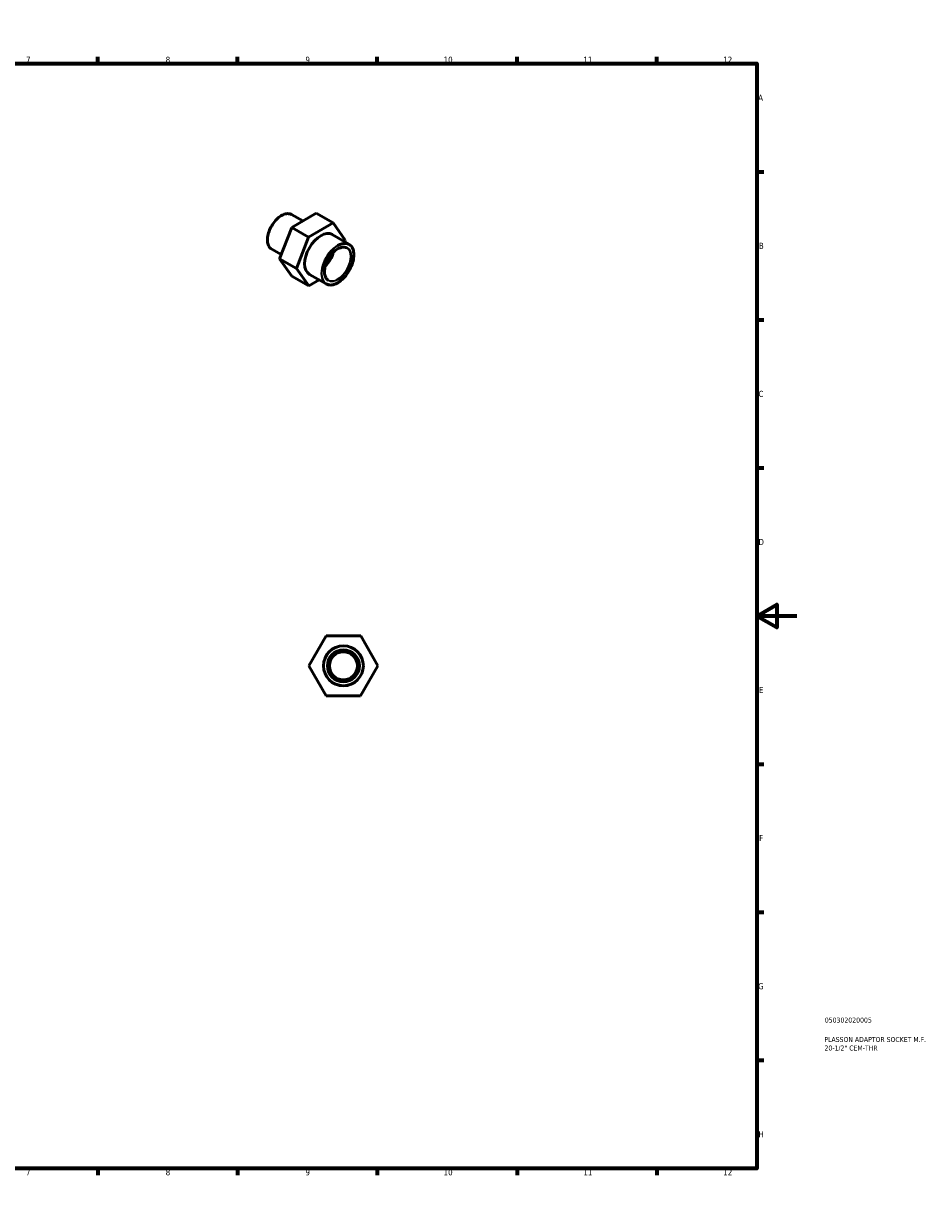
# Model space of a CAD drawing. Header units: millimetres. Extents: x 0 to 907, y 0 to 594.
# Tile 2 of 2: x 453 to 907, y 0 to 594. Entities that reach past the tile are written whole.
import ezdxf

# ---------------------------------------------------------------- set-up
doc = ezdxf.new("R2010")
doc.units = ezdxf.units.MM
for name, color, linetype, lineweight in [('Border (ANSI)', 7, 'Continuous', 70), ('Title (ISO)', 7, 'Continuous', 50), ('Visible (ANSI)', 7, 'Continuous', 50), ('Visible Narrow (ANSI)', 7, 'Continuous', 35)]:
    doc.layers.add(name, color=color, linetype=linetype, lineweight=lineweight)
doc.styles.add('Note Text (ANSI)', font='tahoma.ttf')
doc.styles.add('Note Text (ISO)', font='tahoma.ttf')

# ---------------------------------------------------------------- blocks, each defined once
blk = doc.blocks.new('Borders Default Border')
at = {"layer": 'Border (ANSI)'}
for p, q in [((70.08, 574), (70.08, 577.45)), ((140.17, 574), (140.17, 577.45)), ((210.25, 574), (210.25, 577.45)), ((280.33, 574), (280.33, 577.45)), ((350.42, 574), (350.42, 577.45)), ((490.58, 574), (490.58, 577.45)), ((560.67, 574), (560.67, 577.45)), ((630.75, 574), (630.75, 577.45)), ((700.83, 574), (700.83, 577.45)), ((770.92, 574), (770.92, 577.45)), ((20, 519.75), (16.55, 519.75)), ((821, 519.75), (824.45, 519.75)), ((20, 445.5), (16.55, 445.5)), ((821, 445.5), (824.45, 445.5)), ((20, 371.25), (16.55, 371.25)), ((821, 371.25), (824.45, 371.25)), ((20, 222.75), (16.55, 222.75)), ((821, 222.75), (824.45, 222.75)), ((20, 148.5), (16.55, 148.5)), ((821, 148.5), (824.45, 148.5)), ((20, 74.25), (16.55, 74.25)), ((821, 74.25), (824.45, 74.25)), ((70.08, 20), (70.08, 16.55)), ((140.17, 20), (140.17, 16.55)), ((210.25, 20), (210.25, 16.55)), ((280.33, 20), (280.33, 16.55)), ((350.42, 20), (350.42, 16.55)), ((490.58, 20), (490.58, 16.55)), ((560.67, 20), (560.67, 16.55)), ((630.75, 20), (630.75, 16.55)), ((700.83, 20), (700.83, 16.55)), ((770.92, 20), (770.92, 16.55))]:
    blk.add_line(p, q, dxfattribs=at)
at = {"layer": 'Border (ANSI)', "flags": 128}
for points in [[(420.5, 594), (420.5, 574), (414.73, 584), (426.27, 584), (420.5, 574)], [(20, 20), (20, 574), (821, 574), (821, 20), (20, 20)], [(0, 297), (20, 297), (10, 302.77), (10, 291.23), (20, 297)], [(841, 297), (821, 297), (831, 302.77), (831, 291.23), (821, 297)], [(420.5, 0), (420.5, 20), (414.73, 10), (426.27, 10), (420.5, 20)]]:
    blk.add_lwpolyline(points, dxfattribs=at)
at = {"layer": 'Border (ANSI)', "attachment_point": 7, "style": 'Note Text (ANSI)'}
for s, insert, char_height in [('1', (34.35, 574.4), 3.05), ('2', (104.2, 574.4), 3.05), ('3', (174.26, 574.34), 3.05), ('4', (244.23, 574.4), 3.05), ('5', (314.48, 574.34), 3.05), ('6', (384.49, 574.34), 3.05), ('7', (454.6, 574.4), 3.05), ('8', (524.63, 574.33), 3.05), ('9', (594.7, 574.34), 3.05), ('10', (663.96, 574.34), 3.048), ('11', (734.04, 574.4), 3.048), ('12', (804.13, 574.4), 3.048), ('A', (16.78, 555.35), 3.05), ('A', (821.63, 555.35), 3.05), ('B', (17.15, 481.1), 3.05), ('B', (821.99, 481.1), 3.05), ('C', (16.95, 406.8), 3.05), ('C', (821.8, 406.8), 3.05), ('D', (16.96, 332.6), 3.05), ('D', (821.81, 332.6), 3.05), ('E', (17.21, 258.35), 3.05), ('E', (822.05, 258.35), 3.05), ('F', (17.29, 184.1), 3.05), ('F', (822.14, 184.1), 3.05), ('G', (16.81, 109.79), 3.05), ('G', (821.66, 109.79), 3.05), ('H', (16.97, 35.6), 3.05), ('H', (821.81, 35.6), 3.05), ('1', (34.35, 16.55), 3.05), ('2', (104.2, 16.55), 3.05), ('3', (174.26, 16.49), 3.05), ('4', (244.23, 16.55), 3.05), ('5', (314.48, 16.49), 3.05), ('6', (384.49, 16.49), 3.05), ('7', (454.6, 16.55), 3.05), ('8', (524.63, 16.48), 3.05), ('9', (594.7, 16.49), 3.05), ('10', (663.96, 16.49), 3.048), ('11', (734.04, 16.55), 3.048), ('12', (804.13, 16.55), 3.048)]:
    blk.add_mtext(s, dxfattribs=dict(at, insert=insert, char_height=char_height))
blk = doc.blocks.new('Title Blocks ISO')
at = {"layer": 'Title (ISO)', "color": 232, "true_color": 0xca0064, "style": 'Note Text (ISO)'}
for tag, p in [('PART_NUMBER_001', (34.08, 73.13)), ('DESCRIPTION_001', (33.84, 63.4)), ('DESCRIPTION_002', (33.91, 59.12))]:
    blk.add_attdef(tag, p, '', height=2.5, dxfattribs=at)

msp = doc.modelspace()

# ---------------------------------------------------------------- linework, layer by layer
at = {"layer": 'Visible (ANSI)'}
for p, q in [((600.071, 498.96), (587.823, 491.868)), ((608.556, 494.074), (600.071, 498.96)), ((593.35, 495.068), (587.794, 498.267)), ((596.309, 486.982), (608.556, 494.074)), ((608.556, 494.074), (614.709, 485.373)), ((587.823, 491.868), (581.729, 476.076)), ((596.309, 486.982), (587.823, 491.868)), ((616.544, 483.442), (608.2, 488.247)), ((590.214, 471.19), (596.309, 486.982)), ((614.709, 485.373), (614.433, 484.658)), ((582.551, 478.208), (577.814, 480.936)), ((590.214, 471.19), (581.729, 476.076)), ((581.729, 476.076), (587.882, 467.376)), ((596.367, 462.489), (590.214, 471.19)), ((596.367, 462.489), (587.882, 467.376)), ((601.589, 465.513), (596.367, 462.489)), ((605.067, 463.511), (596.723, 468.316)), ((596.425, 272.07), (605.126, 287.046)), ((605.126, 287.046), (622.447, 286.998)), ((622.447, 286.998), (631.066, 271.975)), ((605.044, 257.046), (596.425, 272.07)), ((631.066, 271.975), (622.365, 256.999)), ((622.365, 256.999), (605.044, 257.046))]:
    msp.add_line(p, q, dxfattribs=at)
for radius in [10, 8, 7]:
    msp.add_circle((613.746, 272.022), radius, dxfattribs=at)
for major_axis, start_param, end_param in [((-5.739, -9.966), 3.1415927, 6.2831853), ((-4.649, -8.073), 1.122845, 2.0187477)]:
    msp.add_ellipse((602.462, 478.282), major_axis=major_axis, ratio=0.5780931, start_param=start_param, end_param=end_param, dxfattribs=at)
for points, knots in [([(577.814, 480.936), (577.279, 481.244), (576.828, 481.695), (576.132, 482.842), (575.891, 483.544), (575.644, 485.132), (575.643, 486.022), (575.884, 487.894), (576.126, 488.875), (576.828, 490.827), (577.286, 491.798), (578.374, 493.632), (579.002, 494.495), (580.366, 496.03), (581.102, 496.7), (582.611, 497.78), (583.384, 498.189), (584.889, 498.697), (585.622, 498.798), (586.84, 498.682), (587.346, 498.526), (587.794, 498.267)], [3.9250571, 3.9250571, 3.9250571, 3.9250571, 4.2329176, 4.2329176, 4.5488773, 4.5488773, 4.8716275, 4.8716275, 5.1949116, 5.1949116, 5.5176285, 5.5176285, 5.8401285, 5.8401285, 6.1629102, 6.1629102, 6.4862538, 6.4862538, 6.8085954, 6.8085954, 7.0666498, 7.0666498, 7.0666498, 7.0666498]), ([(606.157, 465.404), (605.659, 465.691), (605.243, 466.123), (604.628, 467.23), (604.423, 467.896), (604.243, 469.392), (604.262, 470.217), (604.521, 471.952), (604.761, 472.861), (605.438, 474.671), (605.875, 475.572), (606.903, 477.273), (607.494, 478.072), (608.768, 479.486), (609.451, 480.101), (610.836, 481.085), (611.537, 481.453), (612.887, 481.913), (613.534, 482.003), (614.611, 481.914), (615.059, 481.777), (615.454, 481.549)], [3.9250571, 3.9250571, 3.9250571, 3.9250571, 4.2595098, 4.2595098, 4.5824952, 4.5824952, 4.8991766, 4.8991766, 5.2157621, 5.2157621, 5.532955, 5.532955, 5.8503468, 5.8503468, 6.167422, 6.167422, 6.4838723, 6.4838723, 6.8011169, 6.8011169, 7.0666498, 7.0666498, 7.0666498, 7.0666498]), ([(616.544, 483.442), (617.159, 483.088), (617.677, 482.568), (618.475, 481.246), (618.751, 480.439), (619.031, 478.611), (619.03, 477.587), (618.751, 475.435), (618.471, 474.307), (617.663, 472.063), (617.135, 470.947), (615.883, 468.839), (615.16, 467.846), (613.591, 466.083), (612.744, 465.313), (611.011, 464.073), (610.124, 463.603), (608.397, 463.02), (607.557, 462.905), (606.16, 463.036), (605.58, 463.215), (605.067, 463.511)], [0.7834645, 0.7834645, 0.7834645, 0.7834645, 1.0928414, 1.0928414, 1.4093881, 1.4093881, 1.7318025, 1.7318025, 2.054653, 2.054653, 2.3770098, 2.3770098, 2.6991797, 2.6991797, 3.0215954, 3.0215954, 3.3445009, 3.3445009, 3.6665503, 3.6665503, 3.9250571, 3.9250571, 3.9250571, 3.9250571])]:
    msp.add_open_spline(points, degree=3, knots=knots, dxfattribs=at)
at = {"layer": 'Visible Narrow (ANSI)'}
for radius in [9.8, 8.2]:
    msp.add_circle((613.746, 272.022), radius, dxfattribs=at)
for centre, major_axis, start_param, end_param in [((582.804, 489.602), (-4.99, -8.666), 3.1415927, 6.2831853), ((610.805, 473.477), (5.739, 9.966), 0, 3.1415927), ((610.805, 473.477), (4.649, 8.073), 3.1415927, 6.2831853)]:
    msp.add_ellipse(centre, major_axis=major_axis, ratio=0.5780931, start_param=start_param, end_param=end_param, dxfattribs=at)
for major_axis in [(-5.639, -9.792), (-4.749, -8.246)]:
    msp.add_ellipse((610.947, 473.395), major_axis=major_axis, ratio=0.5780931, dxfattribs=at)

# ---------------------------------------------------------------- block references
msp.add_blockref('Borders Default Border', (0, 0))
msp.add_blockref('Title Blocks ISO', (821, 20)).add_auto_attribs({'PART_NUMBER_001': '050302020005', 'DESCRIPTION_001': 'PLASSON ADAPTOR SOCKET M.F.', 'DESCRIPTION_002': '20-1/2" CEM-THR'})

doc.saveas('drawing.dxf')
